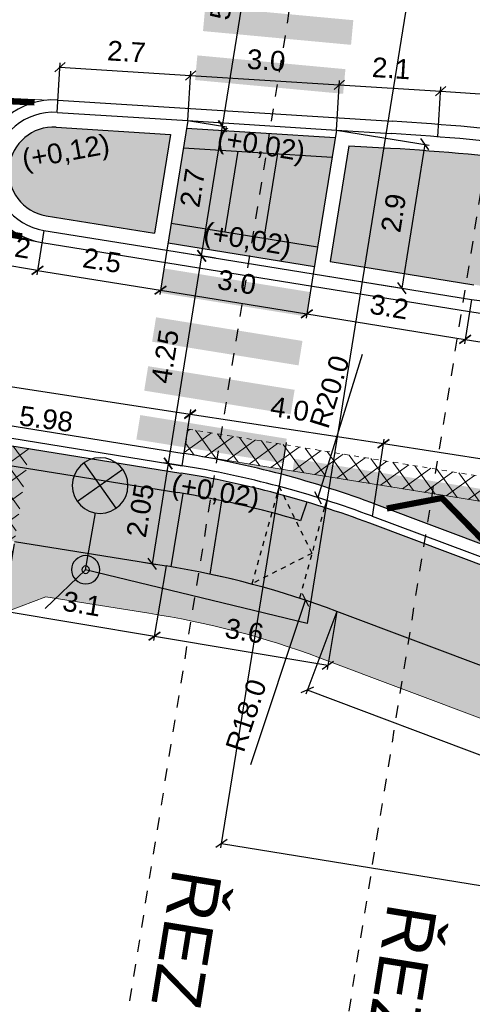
# Model space of a CAD drawing. Extents: x -698823 to -696424, y -1038555 to -1037403.
# Tile 37 of 42: x -696611 to -696602, y -1037948 to -1037929. Entities that reach past the tile are written whole.
import ezdxf
from ezdxf.enums import TextEntityAlignment as Align

# ---------------------------------------------------------------- set-up
doc = ezdxf.new("R2010")
doc.units = 0
for name, pattern in [('ČÁRKOVANÁ10-10', [0.2, 0.1, -0.1]), ('ČÁRKOVANÁ100-100', [2, 1, -1]), ('ČÁRKOVANÁ25-25', [0.5, 0.25, -0.25])]:
    doc.linetypes.add(name, pattern=pattern)
for name, color, linetype, lineweight in [('1-Koty 250', 7, 'Continuous', 25), ('1-Návrh', 1, 'Continuous', 30), ('1-návrh-parková obruba-převýšená', 142, 'Continuous', 30), ('1-návrh-varovný pás', 34, 'Continuous', 30), ('1-návrh-VP', 30, 'Continuous', 30), ('1-návrh-zakončení na stav', 1, 'ČÁRKOVANÁ10-10', 15), ('1-rampy', 12, 'ČÁRKOVANÁ10-10', 25), ('1-VDZ', 150, 'Continuous', 30), ('1-řezy', 7, 'ČÁRKOVANÁ25-25', 30), ('1-šrafy-chodník', 41, 'Continuous', 5), ('1-šrafy-komunikace', 254, 'Continuous', 5), ('1-šrafy-ostrůvky', 251, 'Continuous', 5), ('1-šrafy-varovné pásy', 43, 'Continuous', 5), ('1-šrafy-zeleň', 71, 'Continuous', 5), ('2-rozhled- přechody', 94, 'ČÁRKOVANÁ10-10', 5), ('2-VO', 6, 'Continuous', 30), ('2-výšky', 5, 'Continuous', 30)]:
    doc.layers.add(name, color=color, linetype=linetype, lineweight=lineweight)
doc.styles.add('arial', font='arial.ttf')
doc.styles.get("Standard").update_dxf_attribs({"font": 'arial.ttf'})
doc.linetypes.add('VEŘEJNÉ_OSVĚTLENÍ', pattern='A,12.7,-5.08,["VO",Standard,S=2.54,R=0,X=-2.54,Y=-1.27],-5.08', length=22.86)
doc.dimstyles.new('250', dxfattribs={"dimtxt": 0.4, "dimasz": 0.2, "dimexe": 0.09, "dimexo": 0, "dimgap": 0.2, "dimtad": 1, "dimdec": 1, "dimrnd": 0.01, "dimzin": 0, "dimdsep": 46, "dimtxsty": 'arial', "dimblk1": 'OBLIQUE', "dimblk2": 'OBLIQUE', "dimsah": 1, "dimcen": 0, "dimclrd": 256, "dimclre": 256, "dimclrt": 256, "dimazin": 0, "dimtfac": 1, "dimtdec": 1, "dimtofl": 0, "dimtmove": 0, "dimatfit": 3, "dimldrblk": 'OBLIQUE', "dimfxl": 1, "dimtolj": 1, "dimtzin": 0, "dimlwd": -1, "dimlwe": -1, "dimarcsym": 0})
pattern_1 = [(35.8393, (-696593.2107, -1037945.64092), (-0.1859006, 0.2573854), []), (125.8393, (-696593.2107, -1037945.64092), (-0.2573854, -0.1859006), [])]

# ---------------------------------------------------------------- blocks, each defined once
blk = doc.blocks.new('_OBLIQUE')
at = {"color": 0, "linetype": 'ByBlock'}
blk.add_line((-0.5, -0.5), (0.5, 0.5), dxfattribs=at)
blk = doc.blocks.new('*D136')
at = {"layer": '1-Koty 250'}
for p, q in [((-696607.296, -1037933.291), (-696607.973, -1037937.487)), ((-696607.012, -1037933.337), (-696607.385, -1037933.277)), ((-696607.688, -1037937.533), (-696608.062, -1037937.472))]:
    blk.add_line(p, q, dxfattribs=at)
at = {"layer": '1-Koty 250', "xscale": 0.2, "yscale": 0.2, "zscale": 0.2}
for p, rotation in [((-696607.296, -1037933.291), 80.83927996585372), ((-696607.973, -1037937.487), 260.8392799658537)]:
    blk.add_blockref('_OBLIQUE', p, dxfattribs=dict(at, rotation=rotation))
at = {"layer": '1-Koty 250', "insert": (-696608.034, -1037935.324), "char_height": 0.4, "attachment_point": 5, "rotation": 80.8393, "style": 'arial'}
blk.add_mtext('\\A1;4.25', dxfattribs=at)
blk = doc.blocks.new('*D137')
at = {"layer": '1-Koty 250'}
for p, q in [((-696607.577, -1037930.561), (-696606.785, -1037930.689)), ((-696607.296, -1037933.291), (-696606.874, -1037930.674)), ((-696607.999, -1037933.178), (-696607.207, -1037933.305))]:
    blk.add_line(p, q, dxfattribs=at)
at = {"layer": '1-Koty 250', "xscale": 0.2, "yscale": 0.2, "zscale": 0.2}
for p, rotation in [((-696606.874, -1037930.674), 80.83927996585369), ((-696607.296, -1037933.291), 260.8392799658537)]:
    blk.add_blockref('_OBLIQUE', p, dxfattribs=dict(at, rotation=rotation))
at = {"layer": '1-Koty 250', "insert": (-696607.481, -1037931.919), "char_height": 0.4, "attachment_point": 5, "rotation": 80.8393, "style": 'arial'}
blk.add_mtext('\\A1;2.7', dxfattribs=at)
blk = doc.blocks.new('*D138')
at = {"layer": '1-Koty 250'}
for p, q in [((-696606.874, -1037930.674), (-696606.076, -1037925.724)), ((-696602.83, -1037926.247), (-696606.165, -1037925.709)), ((-696607.577, -1037930.561), (-696606.785, -1037930.689))]:
    blk.add_line(p, q, dxfattribs=at)
at = {"layer": '1-Koty 250', "xscale": 0.2, "yscale": 0.2, "zscale": 0.2}
for p, rotation in [((-696606.076, -1037925.724), 80.83927996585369), ((-696606.874, -1037930.674), 260.8392799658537)]:
    blk.add_blockref('_OBLIQUE', p, dxfattribs=dict(at, rotation=rotation))
at = {"layer": '1-Koty 250', "insert": (-696606.874, -1037928.135), "char_height": 0.4, "attachment_point": 5, "rotation": 80.8393, "style": 'arial'}
blk.add_mtext('\\A1;5.0', dxfattribs=at)
blk = doc.blocks.new('*D141')
at = {"layer": '1-Koty 250'}
for p, q in [((-696605.586, -1037937.061), (-696606.911, -1037945.251)), ((-696591.287, -1037942.609), (-696592.102, -1037947.647)), ((-696606.897, -1037945.162), (-696592.088, -1037947.558))]:
    blk.add_line(p, q, dxfattribs=at)
at = {"layer": '1-Koty 250', "xscale": 0.2, "yscale": 0.2, "zscale": 0.2}
for p, rotation in [((-696606.897, -1037945.162), 170.8122890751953), ((-696592.088, -1037947.558), 350.8122890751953)]:
    blk.add_blockref('_OBLIQUE', p, dxfattribs=dict(at, rotation=rotation))
at = {"layer": '1-Koty 250', "insert": (-696599.428, -1037945.961), "char_height": 0.4, "attachment_point": 5, "rotation": 350.8123, "style": 'arial'}
blk.add_mtext('\\A1;15.0', dxfattribs=at)
blk = doc.blocks.new('LA')
at = {"linetype": 'Continuous'}
for p, q in [((-0.265, 1.415), (0.265, 0.885)), ((-0.265, 0.885), (0.265, 1.415)), ((0, 0), (0, 0.775))]:
    blk.add_line(p, q, dxfattribs=at)
for centre, radius in [((0, 1.15), 0.375), ((0, 0), 0.19), ((0, 0), 0.05)]:
    blk.add_circle(centre, radius, dxfattribs=at)
blk = doc.blocks.new('*D158')
at = {"layer": '1-Koty 250'}
for p, q in [((-696607.973, -1037937.487), (-696608.299, -1037939.511)), ((-696607.688, -1037937.533), (-696608.062, -1037937.472)), ((-696608.598, -1037939.462), (-696608.21, -1037939.525))]:
    blk.add_line(p, q, dxfattribs=at)
at = {"layer": '1-Koty 250', "xscale": 0.2, "yscale": 0.2, "zscale": 0.2}
for p, rotation in [((-696607.973, -1037937.487), 80.83927996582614), ((-696608.299, -1037939.511), 260.8392799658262)]:
    blk.add_blockref('_OBLIQUE', p, dxfattribs=dict(at, rotation=rotation))
at = {"layer": '1-Koty 250', "insert": (-696608.535, -1037938.434), "char_height": 0.4, "attachment_point": 5, "rotation": 80.8393, "style": 'arial'}
blk.add_mtext('\\A1;2.05', dxfattribs=at)
blk = doc.blocks.new('*D163')
at = {"layer": '1-Koty 250'}
for p, q in [((-696611.086, -1037939.112), (-696611.326, -1037940.554)), ((-696608.015, -1037939.556), (-696608.266, -1037941.064)), ((-696611.311, -1037940.465), (-696608.251, -1037940.976))]:
    blk.add_line(p, q, dxfattribs=at)
at = {"layer": '1-Koty 250', "xscale": 0.2, "yscale": 0.2, "zscale": 0.2}
for p, rotation in [((-696611.311, -1037940.465), 170.5308547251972), ((-696608.251, -1037940.976), 350.5308547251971)]:
    blk.add_blockref('_OBLIQUE', p, dxfattribs=dict(at, rotation=rotation))
at = {"layer": '1-Koty 250', "insert": (-696609.715, -1037940.322), "char_height": 0.4, "attachment_point": 5, "rotation": 350.5309, "style": 'arial'}
blk.add_mtext('\\A1;3.1', dxfattribs=at)
blk = doc.blocks.new('*D164')
at = {"layer": '1-Koty 250'}
for p, q in [((-696608.015, -1037939.556), (-696608.266, -1037941.064)), ((-696604.562, -1037940.473), (-696604.759, -1037941.649)), ((-696608.251, -1037940.976), (-696604.744, -1037941.561))]:
    blk.add_line(p, q, dxfattribs=at)
at = {"layer": '1-Koty 250', "xscale": 0.2, "yscale": 0.2, "zscale": 0.2}
for p, rotation in [((-696608.251, -1037940.976), 170.5308547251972), ((-696604.744, -1037941.561), 350.5308547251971)]:
    blk.add_blockref('_OBLIQUE', p, dxfattribs=dict(at, rotation=rotation))
at = {"layer": '1-Koty 250', "insert": (-696606.431, -1037940.869), "char_height": 0.4, "attachment_point": 5, "rotation": 350.5309, "style": 'arial'}
blk.add_mtext('\\A1;3.6', dxfattribs=at)
blk = doc.blocks.new('*D165')
at = {"layer": '1-Koty 250'}
for p, q in [((-696604.562, -1037940.473), (-696605.19, -1037942.145)), ((-696605.159, -1037942.061), (-696593.367, -1037946.489)), ((-696592.77, -1037944.902), (-696593.398, -1037946.574))]:
    blk.add_line(p, q, dxfattribs=at)
at = {"layer": '1-Koty 250', "xscale": 0.2, "yscale": 0.2, "zscale": 0.2}
for p, rotation in [((-696605.159, -1037942.061), 159.4166822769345), ((-696593.367, -1037946.489), 339.4166822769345)]:
    blk.add_blockref('_OBLIQUE', p, dxfattribs=dict(at, rotation=rotation))
at = {"layer": '1-Koty 250', "insert": (-696599.121, -1037943.897), "char_height": 0.4, "attachment_point": 5, "rotation": 339.4167, "style": 'arial'}
blk.add_mtext('\\A1;12.6', dxfattribs=at)
blk = doc.blocks.new('*D168')
at = {"layer": '1-Koty 250'}
for p, q in [((-696626.915, -1037934.584), (-696626.741, -1037933.454)), ((-696626.755, -1037933.543), (-696607.529, -1037936.491)), ((-696607.689, -1037937.533), (-696607.516, -1037936.402))]:
    blk.add_line(p, q, dxfattribs=at)
at = {"layer": '1-Koty 250', "xscale": 0.2, "yscale": 0.2, "zscale": 0.2}
for p, rotation in [((-696626.755, -1037933.543), 171.2811416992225), ((-696607.529, -1037936.491), 351.2811416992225)]:
    blk.add_blockref('_OBLIQUE', p, dxfattribs=dict(at, rotation=rotation))
at = {"layer": '1-Koty 250', "insert": (-696617.081, -1037934.618), "char_height": 0.4, "attachment_point": 5, "rotation": 351.2811, "style": 'arial'}
blk.add_mtext('\\A1;19.5', dxfattribs=at)
blk = doc.blocks.new('*D169')
at = {"layer": '1-Koty 250'}
for p, q in [((-696607.689, -1037937.533), (-696607.515, -1037936.398)), ((-696607.529, -1037936.487), (-696603.617, -1037937.086)), ((-696603.842, -1037938.554), (-696603.603, -1037936.997))]:
    blk.add_line(p, q, dxfattribs=at)
at = {"layer": '1-Koty 250', "xscale": 0.2, "yscale": 0.2, "zscale": 0.2}
for p, rotation in [((-696607.529, -1037936.487), 171.2949790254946), ((-696603.617, -1037937.086), 351.2949790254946)]:
    blk.add_blockref('_OBLIQUE', p, dxfattribs=dict(at, rotation=rotation))
at = {"layer": '1-Koty 250', "insert": (-696605.512, -1037936.387), "char_height": 0.4, "attachment_point": 5, "rotation": 351.295, "style": 'arial'}
blk.add_mtext('\\A1;4.0', dxfattribs=at)
blk = doc.blocks.new('*D170')
at = {"layer": '1-Koty 250'}
for p, q in [((-696603.842, -1037938.554), (-696603.603, -1037936.997)), ((-696603.617, -1037937.086), (-696592.74, -1037938.751)), ((-696593.436, -1037943.298), (-696592.727, -1037938.662))]:
    blk.add_line(p, q, dxfattribs=at)
at = {"layer": '1-Koty 250', "xscale": 0.2, "yscale": 0.2, "zscale": 0.2}
for p, rotation in [((-696603.617, -1037937.086), 171.2949790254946), ((-696592.74, -1037938.751), 351.2949790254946)]:
    blk.add_blockref('_OBLIQUE', p, dxfattribs=dict(at, rotation=rotation))
at = {"layer": '1-Koty 250', "insert": (-696598.117, -1037937.519), "char_height": 0.4, "attachment_point": 5, "rotation": 351.295, "style": 'arial'}
blk.add_mtext('\\A1;11.0', dxfattribs=at)
blk = doc.blocks.new('*D176')
at = {"layer": '1-Koty 250'}
blk.add_line((-696614.229, -1037932.191), (-696611.48, -1037931.773), dxfattribs=at)
at = {"layer": '1-Koty 250', "xscale": 0.2, "yscale": 0.2, "zscale": 0.2, "rotation": 8.652861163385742}
blk.add_blockref('_OBLIQUE', (-696611.48, -1037931.773), dxfattribs=at)
at = {"layer": '1-Koty 250', "insert": (-696613.544, -1037931.681), "char_height": 0.4, "attachment_point": 5, "rotation": 8.6529, "style": 'arial'}
blk.add_mtext('\\A1;R1.2', dxfattribs=at)
blk = doc.blocks.new('*D177')
at = {"layer": '1-Koty 250'}
for p, q in [((-696610.218, -1037930.394), (-696610.155, -1037929.392)), ((-696610.161, -1037929.482), (-696607.519, -1037929.649)), ((-696607.577, -1037930.561), (-696607.514, -1037929.559))]:
    blk.add_line(p, q, dxfattribs=at)
at = {"layer": '1-Koty 250', "xscale": 0.2, "yscale": 0.2, "zscale": 0.2}
for p, rotation in [((-696610.161, -1037929.482), 176.3883954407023), ((-696607.519, -1037929.649), 356.3883954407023)]:
    blk.add_blockref('_OBLIQUE', p, dxfattribs=dict(at, rotation=rotation))
at = {"layer": '1-Koty 250', "insert": (-696608.815, -1037929.166), "char_height": 0.4, "attachment_point": 5, "rotation": 356.3884, "style": 'arial'}
blk.add_mtext('\\A1;2.7', dxfattribs=at)
blk = doc.blocks.new('*D178')
at = {"layer": '1-Koty 250'}
for p, q in [((-696607.577, -1037930.561), (-696607.514, -1037929.559)), ((-696607.519, -1037929.649), (-696604.511, -1037929.839)), ((-696604.569, -1037930.751), (-696604.506, -1037929.749))]:
    blk.add_line(p, q, dxfattribs=at)
at = {"layer": '1-Koty 250', "xscale": 0.2, "yscale": 0.2, "zscale": 0.2}
for p, rotation in [((-696607.519, -1037929.649), 176.3883954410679), ((-696604.511, -1037929.839), 356.3883954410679)]:
    blk.add_blockref('_OBLIQUE', p, dxfattribs=dict(at, rotation=rotation))
at = {"layer": '1-Koty 250', "insert": (-696605.99, -1037929.34), "char_height": 0.4, "attachment_point": 5, "rotation": 356.3884, "style": 'arial'}
blk.add_mtext('\\A1;3.0', dxfattribs=at)
blk = doc.blocks.new('*D179')
at = {"layer": '1-Koty 250'}
for p, q in [((-696604.569, -1037930.751), (-696604.506, -1037929.749)), ((-696604.511, -1037929.839), (-696602.461, -1037929.968)), ((-696602.519, -1037930.888), (-696602.455, -1037929.878))]:
    blk.add_line(p, q, dxfattribs=at)
at = {"layer": '1-Koty 250', "xscale": 0.2, "yscale": 0.2, "zscale": 0.2}
for p, rotation in [((-696604.511, -1037929.839), 176.3883954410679), ((-696602.461, -1037929.968), 356.3883954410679)]:
    blk.add_blockref('_OBLIQUE', p, dxfattribs=dict(at, rotation=rotation))
at = {"layer": '1-Koty 250', "insert": (-696603.461, -1037929.503), "char_height": 0.4, "attachment_point": 5, "rotation": 356.3884, "style": 'arial'}
blk.add_mtext('\\A1;2.1', dxfattribs=at)
blk = doc.blocks.new('*D180')
at = {"layer": '1-Koty 250'}
for p, q in [((-696602.519, -1037930.888), (-696602.455, -1037929.878)), ((-696602.461, -1037929.968), (-696597.093, -1037930.307)), ((-696597.172, -1037931.552), (-696597.088, -1037930.217))]:
    blk.add_line(p, q, dxfattribs=at)
at = {"layer": '1-Koty 250', "xscale": 0.2, "yscale": 0.2, "zscale": 0.2}
for p, rotation in [((-696602.461, -1037929.968), 176.3883954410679), ((-696597.093, -1037930.307), 356.3883954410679)]:
    blk.add_blockref('_OBLIQUE', p, dxfattribs=dict(at, rotation=rotation))
at = {"layer": '1-Koty 250', "insert": (-696599.752, -1037929.735), "char_height": 0.4, "attachment_point": 5, "rotation": 356.3884, "style": 'arial'}
blk.add_mtext('\\A1;5.4', dxfattribs=at)
blk = doc.blocks.new('*D184')
at = {"layer": '1-Koty 250'}
blk.add_line((-696600.73, -1037933.29), (-696600.48, -1037931.084), dxfattribs=at)
at = {"layer": '1-Koty 250', "xscale": 0.2, "yscale": 0.2, "zscale": 0.2, "rotation": 83.53279940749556}
blk.add_blockref('_OBLIQUE', (-696600.48, -1037931.084), dxfattribs=at)
at = {"layer": '1-Koty 250', "insert": (-696600.225, -1037932.431), "char_height": 0.4, "attachment_point": 5, "rotation": 263.5328, "style": 'arial'}
blk.add_mtext('\\A1;R60.0', dxfattribs=at)
blk = doc.blocks.new('*D185')
at = {"layer": '1-Koty 250'}
for p, q in [((-696604.569, -1037930.751), (-696602.692, -1037931.054)), ((-696602.781, -1037931.039), (-696603.249, -1037933.944)), ((-696605.037, -1037933.655), (-696603.16, -1037933.958))]:
    blk.add_line(p, q, dxfattribs=at)
at = {"layer": '1-Koty 250', "xscale": 0.2, "yscale": 0.2, "zscale": 0.2}
for p, rotation in [((-696602.781, -1037931.039), 80.83927996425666), ((-696603.249, -1037933.944), 260.8392799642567)]:
    blk.add_blockref('_OBLIQUE', p, dxfattribs=dict(at, rotation=rotation))
at = {"layer": '1-Koty 250', "insert": (-696603.414, -1037932.427), "char_height": 0.4, "attachment_point": 5, "rotation": 80.8393, "style": 'arial'}
blk.add_mtext('\\A1;2.9', dxfattribs=at)
blk = doc.blocks.new('*D186')
at = {"layer": '1-Koty 250'}
for p, q in [((-696610.485, -1037932.777), (-696610.63, -1037933.673)), ((-696607.999, -1037933.178), (-696608.144, -1037934.074)), ((-696610.615, -1037933.585), (-696608.129, -1037933.985))]:
    blk.add_line(p, q, dxfattribs=at)
at = {"layer": '1-Koty 250', "xscale": 0.2, "yscale": 0.2, "zscale": 0.2}
for p, rotation in [((-696610.615, -1037933.585), 170.8392799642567), ((-696608.129, -1037933.985), 350.8392799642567)]:
    blk.add_blockref('_OBLIQUE', p, dxfattribs=dict(at, rotation=rotation))
at = {"layer": '1-Koty 250', "insert": (-696609.308, -1037933.386), "char_height": 0.4, "attachment_point": 5, "rotation": 350.8393, "style": 'arial'}
blk.add_mtext('\\A1;2.5', dxfattribs=at)
blk = doc.blocks.new('*D187')
at = {"layer": '1-Koty 250'}
for p, q in [((-696607.999, -1037933.178), (-696608.144, -1037934.074)), ((-696605.037, -1037933.655), (-696605.182, -1037934.552)), ((-696608.129, -1037933.985), (-696605.167, -1037934.463))]:
    blk.add_line(p, q, dxfattribs=at)
at = {"layer": '1-Koty 250', "xscale": 0.2, "yscale": 0.2, "zscale": 0.2}
for p, rotation in [((-696608.129, -1037933.985), 170.8392799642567), ((-696605.167, -1037934.463), 350.8392799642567)]:
    blk.add_blockref('_OBLIQUE', p, dxfattribs=dict(at, rotation=rotation))
at = {"layer": '1-Koty 250', "insert": (-696606.584, -1037933.825), "char_height": 0.4, "attachment_point": 5, "rotation": 350.8393, "style": 'arial'}
blk.add_mtext('\\A1;3.0', dxfattribs=at)
blk = doc.blocks.new('*D188')
at = {"layer": '1-Koty 250'}
for p, q in [((-696605.037, -1037933.655), (-696605.182, -1037934.552)), ((-696601.838, -1037934.171), (-696601.982, -1037935.068)), ((-696605.167, -1037934.463), (-696601.968, -1037934.979))]:
    blk.add_line(p, q, dxfattribs=at)
at = {"layer": '1-Koty 250', "xscale": 0.2, "yscale": 0.2, "zscale": 0.2}
for p, rotation in [((-696605.167, -1037934.463), 170.8392799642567), ((-696601.968, -1037934.979), 350.8392799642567)]:
    blk.add_blockref('_OBLIQUE', p, dxfattribs=dict(at, rotation=rotation))
at = {"layer": '1-Koty 250', "insert": (-696603.503, -1037934.322), "char_height": 0.4, "attachment_point": 5, "rotation": 350.8393, "style": 'arial'}
blk.add_mtext('\\A1;3.2', dxfattribs=at)
blk = doc.blocks.new('*D189')
at = {"layer": '1-Koty 250'}
for p, q in [((-696601.838, -1037934.171), (-696601.982, -1037935.068)), ((-696598.373, -1037934.122), (-696598.613, -1037935.611)), ((-696601.968, -1037934.979), (-696598.599, -1037935.522))]:
    blk.add_line(p, q, dxfattribs=at)
at = {"layer": '1-Koty 250', "xscale": 0.2, "yscale": 0.2, "zscale": 0.2}
for p, rotation in [((-696601.968, -1037934.979), 170.8392799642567), ((-696598.599, -1037935.522), 350.8392799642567)]:
    blk.add_blockref('_OBLIQUE', p, dxfattribs=dict(at, rotation=rotation))
at = {"layer": '1-Koty 250', "insert": (-696600.219, -1037934.851), "char_height": 0.4, "attachment_point": 5, "rotation": 350.8393, "style": 'arial'}
blk.add_mtext('\\A1;3.4', dxfattribs=at)
blk = doc.blocks.new('*D193')
at = {"layer": '1-Koty 250'}
for p, q in [((-696611.486, -1037931.459), (-696611.813, -1037933.483)), ((-696610.485, -1037932.777), (-696610.63, -1037933.673)), ((-696610.615, -1037933.585), (-696611.799, -1037933.394))]:
    blk.add_line(p, q, dxfattribs=at)
at = {"layer": '1-Koty 250', "xscale": 0.2, "yscale": 0.2, "zscale": 0.2}
for p, rotation in [((-696611.799, -1037933.394), 170.8392799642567), ((-696610.615, -1037933.585), 350.8392799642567)]:
    blk.add_blockref('_OBLIQUE', p, dxfattribs=dict(at, rotation=rotation))
at = {"layer": '1-Koty 250', "insert": (-696611.143, -1037933.093), "char_height": 0.4, "attachment_point": 5, "rotation": 350.8393, "style": 'arial'}
blk.add_mtext('\\A1;1.2', dxfattribs=at)
blk = doc.blocks.new('*D202')
at = {"layer": '1-Koty 250'}
blk.add_line((-696604.051, -1037935.287), (-696604.947, -1037938.175), dxfattribs=at)
at = {"layer": '1-Koty 250', "xscale": 0.2, "yscale": 0.2, "zscale": 0.2, "rotation": 252.7651857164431}
blk.add_blockref('_OBLIQUE', (-696604.947, -1037938.175), dxfattribs=at)
at = {"layer": '1-Koty 250', "insert": (-696604.707, -1037936.037), "char_height": 0.4, "attachment_point": 5, "rotation": 72.7652, "style": 'arial'}
blk.add_mtext('\\A1;R20.0', dxfattribs=at)
blk = doc.blocks.new('*D203')
at = {"layer": '1-Koty 250'}
blk.add_line((-696606.301, -1037943.566), (-696605.194, -1037940.249), dxfattribs=at)
at = {"layer": '1-Koty 250', "xscale": 0.2, "yscale": 0.2, "zscale": 0.2, "rotation": 71.55757293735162}
blk.add_blockref('_OBLIQUE', (-696605.194, -1037940.249), dxfattribs=at)
at = {"layer": '1-Koty 250', "insert": (-696606.396, -1037942.575), "char_height": 0.4, "attachment_point": 5, "rotation": 71.5576, "style": 'arial'}
blk.add_mtext('\\A1;R18.0', dxfattribs=at)

msp = doc.modelspace()

# ---------------------------------------------------------------- hatches: boundary and pattern name
at = {"layer": '1-šrafy-chodník'}
for points in [[(-696606.562, -1037931.176), (-696607.665, -1037931.107), (-696607.911, -1037932.635), (-696606.825, -1037932.81)], [(-696604.657, -1037931.297), (-696605.76, -1037931.227), (-696606.036, -1037932.937), (-696604.95, -1037933.112)], [(-696603.894, -1037938.695, 0.016934), (-696605.168, -1037938.265), (-696605.294, -1037938.645, 0.021179), (-696606.891, -1037938.239), (-696607.13, -1037939.722, -0.037309), (-696604.562, -1037940.473), (-696592.77, -1037944.902), (-696580.354, -1037946.904), (-696580.083, -1037945.226), (-696592.408, -1037943.237), (-696592.36, -1037942.942), (-696593.333, -1037942.659), (-696593.362, -1037942.65)]]:
    msp.add_hatch(color=256, dxfattribs=at).paths.add_polyline_path(points)
h = msp.add_hatch(color=256, dxfattribs=at)
edge = h.paths.add_edge_path()
edge.add_line((-696608.598, -1037939.462), (-696608.015, -1037939.556))
edge.add_arc((-696610.873, -1037957.277), 17.95, 80.5181, 80.8393, ccw=False)
edge.add_line((-696607.916, -1037939.573), (-696607.677, -1037938.092))
edge.add_arc((-696610.873, -1037957.277), 19.45, 80.5427, 80.8393)
edge.add_line((-696607.776, -1037938.075), (-696626.978, -1037934.979))
edge.add_line((-696626.978, -1037934.979), (-696627.048, -1037935.413))
edge.add_line((-696627.048, -1037935.413), (-696637.59, -1037935.149))
edge.add_line((-696637.59, -1037935.149), (-696638.289, -1037935.13))
edge.add_line((-696638.289, -1037935.13), (-696638.339, -1037936.318))
edge.add_line((-696638.339, -1037936.318), (-696639.179, -1037937.11))
edge.add_line((-696639.179, -1037937.11), (-696620.247, -1037937.584))
edge.add_line((-696620.247, -1037937.584), (-696608.598, -1037939.462))
at = {"layer": '1-šrafy-komunikace'}
h = msp.add_hatch(dxfattribs=at)
h.set_pattern_fill('ANSI37', color=256, scale=0.1, style=0)
h.set_pattern_definition(pattern_1)
h.paths.add_polyline_path([(-696610.775, -1037937.187), (-696611.143, -1037939.457), (-696620.314, -1037937.982), (-696628.011, -1037937.789), (-696627.951, -1037935.39), (-696627.048, -1037935.413), (-696626.915, -1037934.584)])
h = msp.add_hatch(dxfattribs=at)
h.set_pattern_fill('ANSI37', color=256, scale=0.1, style=0)
h.set_pattern_definition(pattern_1)
h.paths.add_polyline_path([(-696564.091, -1037944.007), (-696580.056, -1037941.229), (-696607.569, -1037936.792), (-696607.649, -1037937.286), (-696580.138, -1037941.722), (-696565.164, -1037944.341), (-696564.178, -1037944.512)])
h = msp.add_hatch(color=256, dxfattribs=at)
edge = h.paths.add_edge_path()
edge.add_line((-696565.164, -1037944.341), (-696580.138, -1037941.722))
edge.add_line((-696580.138, -1037941.722), (-696607.649, -1037937.286))
edge.add_arc((-696610.873, -1037957.277), 20.25, 69.4167, 80.8393, ccw=False)
edge.add_line((-696603.754, -1037938.32), (-696592.519, -1037942.539))
edge.add_line((-696592.519, -1037942.539), (-696592.296, -1037942.547))
edge.add_line((-696592.296, -1037942.547), (-696577.397, -1037944.95))
edge.add_line((-696577.397, -1037944.95), (-696577.024, -1037945.059))
edge.add_line((-696577.024, -1037945.059), (-696571.077, -1037944.262))
edge.add_arc((-696568.387, -1037964.332), 20.25, 80.8393, 97.633, ccw=False)
at = {"layer": '1-šrafy-ostrůvky'}
h = msp.add_hatch(color=256, dxfattribs=at)
edge = h.paths.add_edge_path()
edge.add_line((-696607.926, -1037930.84), (-696610.237, -1037930.694))
edge.add_arc((-696610.294, -1037931.592), 0.9, 86.3884, 260.8393)
edge.add_line((-696610.437, -1037932.481), (-696608.247, -1037932.834))
edge.add_line((-696608.247, -1037932.834), (-696607.926, -1037930.84))
h = msp.add_hatch(color=256, dxfattribs=at)
edge = h.paths.add_edge_path()
edge.add_line((-696598.429, -1037933.827), (-696593.464, -1037932.881))
edge.add_arc((-696593.501, -1037932.684), 0.2, 280.7932, 440.3422)
edge.add_line((-696593.468, -1037932.487), (-696597.222, -1037931.848))
edge.add_arc((-696607.473, -1037992.389), 61.403, 80.38978, 87.05279)
edge.add_line((-696604.316, -1037931.068), (-696604.693, -1037933.407))
edge.add_line((-696604.693, -1037933.407), (-696601.79, -1037933.875))
edge.add_arc((-696600.246, -1037924.299), 9.7, 260.8393, 280.7932)
at = {"layer": '1-šrafy-varovné pásy'}
for points in [[(-696604.593, -1037930.9), (-696607.601, -1037930.71), (-696607.665, -1037931.107), (-696604.657, -1037931.297)], [(-696605.76, -1037931.227), (-696606.562, -1037931.176), (-696606.825, -1037932.81), (-696606.036, -1037932.937)], [(-696605.013, -1037933.507), (-696604.95, -1037933.112), (-696607.911, -1037932.635), (-696607.975, -1037933.03)]]:
    msp.add_hatch(color=256, dxfattribs=at).paths.add_polyline_path(points)
h = msp.add_hatch(color=256, dxfattribs=at)
edge = h.paths.add_edge_path()
edge.add_line((-696607.713, -1037937.681), (-696626.915, -1037934.584))
edge.add_line((-696626.915, -1037934.584), (-696626.978, -1037934.979))
edge.add_line((-696626.978, -1037934.979), (-696607.776, -1037938.075))
edge.add_arc((-696610.873, -1037957.277), 19.45, 73.3321, 80.8393, ccw=False)
edge.add_line((-696605.294, -1037938.645), (-696605.168, -1037938.265))
edge.add_arc((-696610.873, -1037957.277), 19.85, 73.2972, 80.8393)
h = msp.add_hatch(color=256, dxfattribs=at)
edge = h.paths.add_edge_path()
edge.add_arc((-696610.873, -1037957.277), 17.95, 77.9633, 80.5181)
edge.add_line((-696607.916, -1037939.573), (-696607.677, -1037938.092))
edge.add_arc((-696610.873, -1037957.277), 19.45, 78.1803, 80.5427, ccw=False)
edge.add_line((-696606.889, -1037938.24), (-696607.13, -1037939.722))
at = {"layer": '1-šrafy-zeleň'}
h = msp.add_hatch(color=256, dxfattribs=at)
edge = h.paths.add_edge_path()
edge.add_line((-696611.196, -1037940.462), (-696610.447, -1037940.177))
edge.add_line((-696610.447, -1037940.177), (-696608.364, -1037940.513))
edge.add_arc((-696610.903, -1037957.372), 17.049, 69.4332, 81.4374, ccw=False)
edge.add_line((-696604.914, -1037941.41), (-696593.028, -1037945.873))
edge.add_line((-696593.028, -1037945.873), (-696577.95, -1037948.305))
edge.add_line((-696577.95, -1037948.305), (-696577.721, -1037946.91))
edge.add_line((-696577.721, -1037946.91), (-696577.628, -1037946.331))
edge.add_line((-696577.628, -1037946.331), (-696577.559, -1037946.342))
edge.add_line((-696577.559, -1037946.342), (-696576.361, -1037946.382))
edge.add_line((-696576.361, -1037946.382), (-696570.891, -1037945.649))
edge.add_arc((-696568.387, -1037964.332), 18.85, 80.8393, 97.633, ccw=False)
edge.add_line((-696565.386, -1037945.723), (-696564.399, -1037945.882))
edge.add_line((-696564.399, -1037945.882), (-696564.24, -1037944.895))
edge.add_line((-696564.24, -1037944.895), (-696565.227, -1037944.735))
edge.add_arc((-696568.387, -1037964.332), 19.85, 80.8393, 97.633)
edge.add_line((-696571.024, -1037944.658), (-696576.411, -1037945.38))
edge.add_line((-696576.411, -1037945.38), (-696577.462, -1037945.344))
edge.add_line((-696577.462, -1037945.344), (-696578.456, -1037945.184))
edge.add_line((-696578.456, -1037945.184), (-696578.708, -1037946.75))
edge.add_line((-696578.708, -1037946.75), (-696578.775, -1037947.159))
edge.add_line((-696578.775, -1037947.159), (-696592.77, -1037944.902))
edge.add_line((-696592.77, -1037944.902), (-696604.562, -1037940.473))
edge.add_arc((-696610.903, -1037957.372), 18.049, 69.4332, 81.4206)
edge.add_line((-696608.21, -1037939.525), (-696611.078, -1037939.063))
edge.add_line((-696611.078, -1037939.063), (-696611.141, -1037939.457))
edge.add_line((-696611.141, -1037939.457), (-696620.284, -1037937.983))
edge.add_line((-696620.284, -1037937.983), (-696628.011, -1037937.789))
edge.add_line((-696628.011, -1037937.789), (-696628.001, -1037937.39))
edge.add_line((-696628.001, -1037937.39), (-696639.179, -1037937.11))
edge.add_line((-696639.179, -1037937.11), (-696639.204, -1037938.109))
edge.add_line((-696639.204, -1037938.109), (-696629.025, -1037938.364))
edge.add_line((-696629.025, -1037938.364), (-696629.035, -1037938.764))
edge.add_line((-696629.035, -1037938.764), (-696620.377, -1037938.981))
edge.add_line((-696620.377, -1037938.981), (-696611.196, -1037940.462))
at = {"layer": '2-rozhled- přechody'}
h = msp.add_hatch(dxfattribs=at)
h.set_pattern_fill('ANSI31', color=256, scale=30, angle=90, style=0)
h.paths.add_polyline_path([(-696604.569, -1037930.751), (-696604.728, -1037931.738), (-696554.804, -1037936.204), (-696606.549, -1037923.718)])

# ---------------------------------------------------------------- linework, layer by layer
at = {"layer": '1-Návrh'}
for p, q in [((-696610.218, -1037930.394), (-696607.577, -1037930.561)), ((-696610.237, -1037930.694), (-696607.926, -1037930.84)), ((-696607.577, -1037930.561), (-696607.999, -1037933.178)), ((-696607.601, -1037930.71), (-696604.593, -1037930.9)), ((-696607.577, -1037930.561), (-696604.569, -1037930.751)), ((-696607.926, -1037930.84), (-696608.247, -1037932.834)), ((-696604.569, -1037930.751), (-696605.037, -1037933.655)), ((-696604.569, -1037930.751), (-696603.458, -1037930.821)), ((-696604.316, -1037931.068), (-696604.693, -1037933.407)), ((-696604.316, -1037931.068), (-696603.477, -1037931.12)), ((-696610.437, -1037932.481), (-696608.247, -1037932.834)), ((-696610.485, -1037932.777), (-696607.999, -1037933.178)), ((-696607.975, -1037933.03), (-696605.013, -1037933.507)), ((-696607.999, -1037933.178), (-696605.037, -1037933.655)), ((-696604.693, -1037933.407), (-696601.79, -1037933.875)), ((-696605.037, -1037933.655), (-696601.838, -1037934.171)), ((-696626.891, -1037934.436), (-696607.689, -1037937.533)), ((-696626.915, -1037934.584), (-696607.713, -1037937.681)), ((-696607.649, -1037937.286), (-696607.649, -1037937.286)), ((-696608.272, -1037937.438), (-696608.272, -1037937.438)), ((-696605.73, -1037937.95), (-696605.77, -1037938.094)), ((-696604.761, -1037938.234), (-696604.808, -1037938.377)), ((-696593.309, -1037942.51), (-696603.842, -1037938.554)), ((-696593.362, -1037942.65), (-696603.894, -1037938.695))]:
    msp.add_line(p, q, dxfattribs=at)
for centre, radius, start, end in [((-696610.294, -1037931.592), 1.2, 86.3884, 260.8393), ((-696610.294, -1037931.592), 0.9, 86.3884, 260.8393), ((-696607.238, -1037990.702), 60, 80.34224, 86.3884), ((-696607.238, -1037990.702), 59.7, 80.34224, 86.3884), ((-696600.246, -1037924.299), 10, 260.8393, 280.7932), ((-696610.873, -1037957.277), 19.85, 69.4167, 80.8393), ((-696610.873, -1037957.277), 20, 69.4167, 80.8393)]:
    msp.add_arc(centre, radius, start, end, dxfattribs=at)
at = {"layer": '1-návrh-parková obruba-převýšená'}
for p, q in [((-696611.078, -1037939.063), (-696608.015, -1037939.556)), ((-696592.77, -1037944.902), (-696604.562, -1037940.473))]:
    msp.add_line(p, q, dxfattribs=at)
msp.add_arc((-696610.873, -1037957.277), 17.95, 69.4167, 80.8393, dxfattribs=at)
at = {"layer": '1-návrh-varovný pás'}
for p, q in [((-696607.665, -1037931.107), (-696604.657, -1037931.297)), ((-696606.562, -1037931.176), (-696606.825, -1037932.81)), ((-696605.76, -1037931.227), (-696606.036, -1037932.937)), ((-696607.911, -1037932.635), (-696604.95, -1037933.112)), ((-696626.978, -1037934.979), (-696607.776, -1037938.075)), ((-696607.677, -1037938.092), (-696607.916, -1037939.573)), ((-696606.891, -1037938.239), (-696607.13, -1037939.722))]:
    msp.add_line(p, q, dxfattribs=at)
msp.add_lwpolyline([(-696605.168, -1037938.265), (-696605.294, -1037938.645)], dxfattribs=at)
msp.add_arc((-696610.873, -1037957.277), 19.45, 73.3321, 80.8393, dxfattribs=at)
at = {"layer": '1-návrh-VP'}
for p, q in [((-696610.203, -1037930.145), (-696603.442, -1037930.572)), ((-696610.525, -1037933.024), (-696601.877, -1037934.418)), ((-696626.851, -1037934.189), (-696607.649, -1037937.286)), ((-696592.519, -1037942.539), (-696603.754, -1037938.32))]:
    msp.add_line(p, q, dxfattribs=at)
for centre, radius, start, end in [((-696610.294, -1037931.592), 1.45, 86.3884, 260.8393), ((-696607.238, -1037990.702), 60.25, 80.34224, 86.3884), ((-696600.246, -1037924.299), 10.25, 260.8393, 280.7932), ((-696610.873, -1037957.277), 20.25, 69.4167, 80.8393)]:
    msp.add_arc(centre, radius, start, end, dxfattribs=at)
at = {"layer": '1-návrh-zakončení na stav'}
for p, q in [((-696607.649, -1037937.286), (-696607.569, -1037936.792)), ((-696607.569, -1037936.792), (-696580.059, -1037941.228))]:
    msp.add_line(p, q, dxfattribs=at)
at = {"layer": '1-rampy'}
for p, q in [((-696605.77, -1037938.094), (-696606.28, -1037939.925)), ((-696604.809, -1037938.376), (-696605.321, -1037940.218))]:
    msp.add_line(p, q, dxfattribs=at)
msp.add_lwpolyline([(-696605.73, -1037937.95), (-696605.067, -1037939.302), (-696606.291, -1037939.922)], dxfattribs=at)
at = {"layer": '1-VDZ', "lineweight": 0}
msp.add_line((-696630.268, -1037929.84), (-696610.525, -1037933.024), dxfattribs=at)
at = {"layer": '1-VDZ'}
for points, const_width in [([(-696610.675, -1037930.193), (-696641.54, -1037928.744), (-696654.617, -1037928.188)], 0.125), ([(-696604.251, -1037928.781), (-696607.245, -1037928.503)], 0.5), ([(-696604.411, -1037929.77), (-696607.405, -1037929.492)], 0.5), ([(-696608.098, -1037933.793), (-696605.136, -1037934.271)], 0.5), ([(-696608.257, -1037934.78), (-696605.296, -1037935.258)], 0.5), ([(-696608.417, -1037935.768), (-696605.455, -1037936.245)], 0.5), ([(-696608.576, -1037936.755), (-696605.614, -1037937.232)], 0.5)]:
    msp.add_lwpolyline(points, dxfattribs=dict(at, const_width=const_width))
at = {"layer": '1-VDZ', "const_width": 0.125}
msp.add_lwpolyline([(-696642.029, -1037928.714, -0.02976), (-696630.258, -1037929.779), (-696610.927, -1037932.897)], format="xyb", dxfattribs=at)
at = {"layer": '1-VDZ', "lineweight": 0}
msp.add_lwpolyline([(-696610.388, -1037930.145), (-696641.626, -1037928.668)], dxfattribs=at)
at = {"layer": '1-VDZ', "linetype": 'ČÁRKOVANÁ100-100', "ltscale": 0.5, "const_width": 0.25}
msp.add_lwpolyline([(-696605.438, -1037937.515), (-696591.114, -1037939.825)], dxfattribs=at)
at = {"layer": '1-VDZ', "color": 40, "const_width": 0.125}
msp.add_lwpolyline([(-696591.09, -1037940.025), (-696593.041, -1037942.177), (-696594.063, -1037939.628), (-696595.892, -1037941.149), (-696597.017, -1037939.113), (-696598.742, -1037940.12), (-696599.973, -1037938.609), (-696601.589, -1037939.059), (-696602.436, -1037938.184), (-696603.551, -1037938.396)], dxfattribs=at)
at = {"layer": '1-řezy'}
for p, q in [((-696608.985, -1037949.821), (-696603.899, -1037918.284)), ((-696604.633, -1037950.522), (-696599.554, -1037919.024))]:
    msp.add_line(p, q, dxfattribs=at)
at = {"layer": '1-šrafy-komunikace'}
msp.add_line((-696607.649, -1037937.286), (-696580.138, -1037941.722), dxfattribs=at)
at = {"layer": '1-šrafy-zeleň'}
for points in [[(-696571.024, -1037944.658), (-696576.411, -1037945.38), (-696577.462, -1037945.344), (-696578.456, -1037945.184), (-696578.708, -1037946.75), (-696578.775, -1037947.159), (-696592.77, -1037944.902), (-696604.562, -1037940.473, 0.052352), (-696608.21, -1037939.525), (-696611.078, -1037939.063)], [(-696611.196, -1037940.462), (-696610.447, -1037940.177), (-696608.364, -1037940.513, -0.052426), (-696604.914, -1037941.41), (-696593.028, -1037945.873), (-696577.95, -1037948.305), (-696577.721, -1037946.91), (-696577.628, -1037946.331), (-696577.559, -1037946.342), (-696576.361, -1037946.382), (-696570.891, -1037945.649, -0.073408)]]:
    msp.add_lwpolyline(points, format="xyb", dxfattribs=at)
at = {"layer": '2-VO', "linetype": 'VEŘEJNÉ_OSVĚTLENÍ', "ltscale": 0.05}
msp.add_lwpolyline([(-696602.702, -1037925.433), (-696605.163, -1037940.721), (-696609.641, -1037939.632), (-696610.462, -1037940.417)], dxfattribs=at)

# ---------------------------------------------------------------- block references
at = {"layer": '2-VO', "xscale": -1.5, "yscale": 1.5, "zscale": 1.5, "rotation": 350.2578360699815}
msp.add_blockref('LA', (-696609.641, -1037939.632), dxfattribs=at)

# ---------------------------------------------------------------- texts
at = {"layer": '1-řezy', "style": 'arial'}
for s, p in [('ŘEZ 2', (-696607.869, -1037945.635)), ('ŘEZ 3', (-696603.518, -1037946.336))]:
    msp.add_text(s, height=1, rotation=260.7844, dxfattribs=at).set_placement(p)
at = {"layer": '2-výšky', "linetype": 'ByBlock', "style": 'arial'}
for s, rotation, p in [('(+0,02)', 350.6578, (-696606.122, -1037931.242)), ('(+0,12)', 10.4193, (-696610.009, -1037931.379)), ('(+0,02)', 350.6578, (-696606.399, -1037933.147)), ('st. 5.98', 352.5341, (-696610.834, -1037936.735)), ('(+0,02)', 350.6578, (-696607.044, -1037938.241))]:
    msp.add_text(s, height=0.4, rotation=rotation, dxfattribs=at).set_placement(p, align=Align.CENTER)

# ---------------------------------------------------------------- dimensions: what is measured, and where the dimension line sits
at = {"layer": '1-Koty 250'}
for base, p1, p2, angle, override, picture, middle in [((-696606.076, -1037925.724), (-696607.577, -1037930.561), (-696602.83, -1037926.247), 80.8393, {"dimtmove": 1}, '*D138', (-696606.874, -1037928.135)), ((-696604.511, -1037929.839), (-696607.577, -1037930.561), (-696604.569, -1037930.751), 176.3884, {"dimtmove": 1}, '*D178', (-696605.99, -1037929.34)), ((-696602.461, -1037929.968), (-696604.569, -1037930.751), (-696602.519, -1037930.888), 176.3884, {"dimtmove": 1}, '*D179', (-696603.461, -1037929.503)), ((-696597.093, -1037930.307), (-696602.519, -1037930.888), (-696597.172, -1037931.552), 176.3884, {"dimtmove": 1}, '*D180', (-696599.752, -1037929.735)), ((-696606.874, -1037930.674), (-696607.999, -1037933.178), (-696607.577, -1037930.561), 80.8393, {"dimtmove": 1}, '*D137', (-696607.481, -1037931.919)), ((-696611.799, -1037933.394), (-696610.485, -1037932.777), (-696611.486, -1037931.459), 350.8393, {"dimtmove": 1}, '*D193', (-696611.143, -1037933.093)), ((-696605.167, -1037934.463), (-696607.999, -1037933.178), (-696605.037, -1037933.655), 350.8393, {"dimtmove": 1}, '*D187', (-696606.584, -1037933.825)), ((-696601.968, -1037934.979), (-696605.037, -1037933.655), (-696601.838, -1037934.171), 350.8393, {"dimtmove": 1}, '*D188', (-696603.503, -1037934.322)), ((-696598.599, -1037935.522), (-696601.838, -1037934.171), (-696598.373, -1037934.122), 350.8393, {"dimtmove": 1}, '*D189', (-696600.219, -1037934.851)), ((-696603.617, -1037937.086), (-696607.689, -1037937.533), (-696603.842, -1037938.554), 171.295, {"dimtmove": 1}, '*D169', (-696605.512, -1037936.387)), ((-696592.088, -1037947.558), (-696605.586, -1037937.061), (-696591.287, -1037942.609), 170.8123, {"dimtmove": 1}, '*D141', (-696599.428, -1037945.961)), ((-696592.74, -1037938.751), (-696603.842, -1037938.554), (-696593.436, -1037943.298), 171.295, {"dimtmove": 1}, '*D170', (-696598.117, -1037937.519)), ((-696608.299, -1037939.511), (-696607.688, -1037937.533), (-696608.598, -1037939.462), 80.8393, {"dimdec": 2}, '*D158', (-696608.535, -1037938.434)), ((-696608.251, -1037940.976), (-696611.086, -1037939.112), (-696608.015, -1037939.556), 170.5309, {"dimtmove": 1}, '*D163', (-696609.715, -1037940.322)), ((-696604.744, -1037941.561), (-696608.015, -1037939.556), (-696604.562, -1037940.473), 170.5309, {"dimtmove": 1}, '*D164', (-696606.431, -1037940.869))]:
    dim = msp.add_linear_dim(base=base, p1=p1, p2=p2, angle=angle, dimstyle='250', override=override, dxfattribs=at)
    dim.commit()
    dim.dimension.update_dxf_attribs({"geometry": picture, "text_midpoint": middle})
for p1, p2, distance, picture, middle in [((-696610.218, -1037930.394), (-696607.577, -1037930.561), 0.914, '*D177', (-696608.815, -1037929.166)), ((-696626.915, -1037934.584), (-696607.689, -1037937.533), 1.053, '*D168', (-696617.081, -1037934.618)), ((-696604.562, -1037940.473), (-696592.77, -1037944.902), -1.696, '*D165', (-696599.121, -1037943.897))]:
    dim = msp.add_aligned_dim(p1=p1, p2=p2, distance=distance, dimstyle='250', dxfattribs=at)
    dim.commit()
    dim.dimension.update_dxf_attribs({"geometry": picture, "text_midpoint": middle})
for base, p1, p2, angle, picture, middle in [((-696603.249, -1037933.944), (-696604.569, -1037930.751), (-696605.037, -1037933.655), 80.8393, '*D185', (-696603.414, -1037932.427)), ((-696608.129, -1037933.985), (-696610.485, -1037932.777), (-696607.999, -1037933.178), 350.8393, '*D186', (-696609.308, -1037933.386))]:
    dim = msp.add_linear_dim(base=base, p1=p1, p2=p2, angle=angle, dimstyle='250', dxfattribs=at)
    dim.commit()
    dim.dimension.update_dxf_attribs({"geometry": picture, "text_midpoint": middle})
for center, mpoint, picture, middle in [((-696607.238, -1037990.702), (-696600.48, -1037931.084), '*D184', (-696600.627, -1037932.386)), ((-696610.294, -1037931.592), (-696611.48, -1037931.773), '*D176', (-696613.484, -1037932.077)), ((-696610.873, -1037957.277), (-696604.947, -1037938.175), '*D202', (-696604.321, -1037936.156)), ((-696610.873, -1037957.2774), (-696605.1945, -1037940.2493), '*D203', (-696606.0126, -1037942.7024))]:
    dim = msp.add_radius_dim(center=center, mpoint=mpoint, dimstyle='250', dxfattribs=at)
    dim.commit()
    dim.dimension.update_dxf_attribs({"geometry": picture, "text_midpoint": middle, "dimtype": 164})
dim = msp.add_aligned_dim(p1=(-696607.012, -1037933.337), p2=(-696607.688, -1037937.533), distance=-0.288, dimstyle='250', override={"dimdec": 2}, dxfattribs=at)
dim.commit()
dim.dimension.update_dxf_attribs({"geometry": '*D136', "text_midpoint": (-696608.034, -1037935.324)})

doc.saveas('drawing.dxf')
